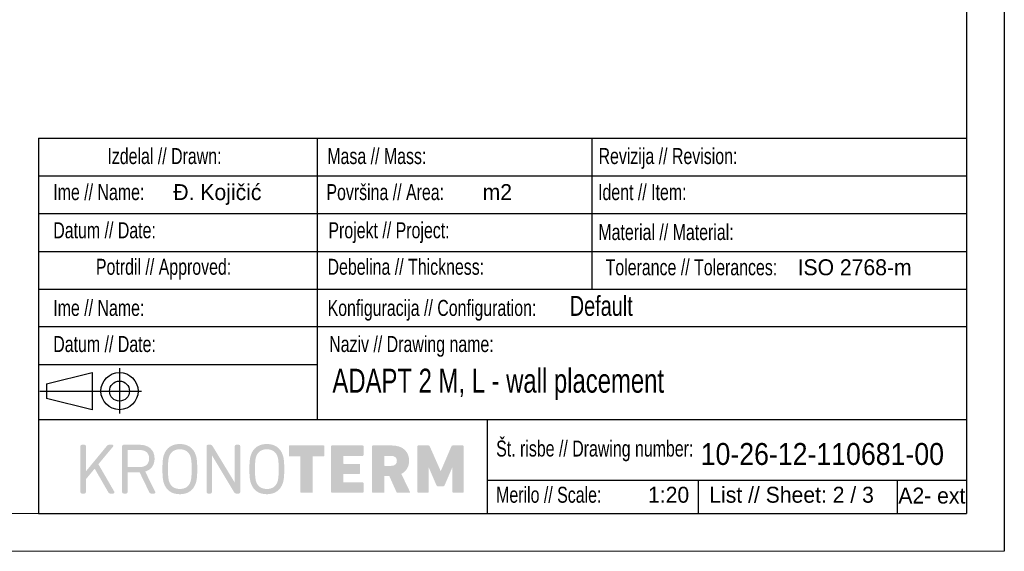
# Model space of a CAD drawing. Header units: millimetres. Extents: x 0 to 39025, y -31299 to 8400.
# Tile 197 of 256: x 15958 to 18568, y -15649 to -14239. Entities that reach past the tile are written whole.
import ezdxf

# ---------------------------------------------------------------- set-up
doc = ezdxf.new("R2010")
doc.units = ezdxf.units.MM
doc.layers.add('FORMAT', color=7, linetype='Continuous')
doc.styles.add('SLDTEXTSTYLE3', font='arial.ttf', dxfattribs={"width": 0.948})
doc.styles.add('SLDTEXTSTYLE4', font='ARIALN.TTF', dxfattribs={"width": 0.87})
doc.styles.add('SLDTEXTSTYLE5', font='ARIALN.TTF', dxfattribs={"width": 0.87, "bigfont": 'bigfont'})

msp = doc.modelspace()

# ---------------------------------------------------------------- hatches: boundary and pattern name
at = {"ltscale": 10}
h = msp.add_hatch(color=0, dxfattribs=at)
h.dxf.hatch_style = 1
edge = h.paths.add_edge_path()
edge.add_spline(control_points=[(16655.2, -15394.4), (16648.8, -15375.1), (16634.1, -15364.8), (16612.9, -15364.8), (16591.5, -15364.8), (16576.8, -15375.1), (16570.4, -15394.4)], knot_values=[0, 0, 0, 0, 1, 1, 1, 2, 2, 2, 2], degree=3, periodic=0)
edge.add_spline(control_points=[(16570.4, -15394.4), (16568.1, -15401.5), (16566.6, -15410.1), (16566.6, -15431.4), (16566.6, -15452.7), (16568.1, -15461.4), (16570.4, -15468.4)], knot_values=[2, 2, 2, 2, 3, 3, 3, 4, 4, 4, 4], degree=3, periodic=0)
edge.add_spline(control_points=[(16570.4, -15468.4), (16576.8, -15487.7), (16591.5, -15498), (16612.9, -15498), (16634.1, -15498), (16648.8, -15487.7), (16655.2, -15468.4)], knot_values=[4, 4, 4, 4, 5, 5, 5, 6, 6, 6, 6], degree=3, periodic=0)
edge.add_spline(control_points=[(16655.2, -15468.4), (16657.5, -15461.4), (16659, -15452.7), (16659, -15431.4), (16659, -15410.1), (16657.5, -15401.5), (16655.2, -15394.4)], knot_values=[6, 6, 6, 6, 7, 7, 7, 8, 8, 8, 8], degree=3, periodic=0)
edge = h.paths.add_edge_path(flags=16)
edge.add_spline(control_points=[(16644.3, -15431.4), (16644.3, -15452.4), (16642.7, -15459.9), (16641.3, -15464.2)], knot_values=[0, 0, 0, 0, 1, 1, 1, 1], degree=3, periodic=0)
edge.add_spline(control_points=[(16641.3, -15464.2), (16636.9, -15477.4), (16627.3, -15484), (16612.9, -15484), (16598.3, -15484), (16588.7, -15477.4), (16584.3, -15464.2)], knot_values=[1, 1, 1, 1, 2, 2, 2, 3, 3, 3, 3], degree=3, periodic=0)
edge.add_spline(control_points=[(16584.3, -15464.2), (16582.9, -15459.9), (16581.3, -15452.4), (16581.3, -15410.4), (16582.9, -15402.9), (16584.3, -15398.6)], knot_values=[3, 3, 3, 3, 4, 4, 5, 5, 5, 5], degree=3, periodic=0)
edge.add_spline(control_points=[(16584.3, -15398.6), (16588.7, -15385.5), (16598.3, -15378.8), (16612.9, -15378.8), (16627.3, -15378.8), (16636.9, -15385.5), (16641.3, -15398.6)], knot_values=[5, 5, 5, 5, 6, 6, 6, 7, 7, 7, 7], degree=3, periodic=0)
edge.add_spline(control_points=[(16641.3, -15398.6), (16642.7, -15402.9), (16644.3, -15410.4), (16644.3, -15431.4)], knot_values=[7, 7, 7, 7, 8, 8, 8, 8], degree=3, periodic=0)
edge = h.paths.add_edge_path()
edge.add_spline(control_points=[(16542.3, -15370.5), (16542.3, -15368.3), (16540.7, -15366.7), (16538.5, -15366.7)], knot_values=[17, 17, 17, 17, 18, 18, 18, 18], degree=3, periodic=0)
edge.add_line((16538.5, -15366.7), (16531.7, -15366.7))
edge.add_spline(control_points=[(16531.7, -15366.7), (16529.5, -15366.7), (16527.9, -15368.3), (16527.9, -15370.5)], knot_values=[1, 1, 1, 1, 2, 2, 2, 2], degree=3, periodic=0)
edge.add_line((16527.9, -15370.5), (16527.9, -15467.5))
edge.add_line((16527.9, -15467.5), (16468.5, -15369.6))
edge.add_spline(control_points=[(16468.5, -15369.6), (16467.5, -15367.7), (16465.9, -15366.7), (16463.6, -15366.7)], knot_values=[4, 4, 4, 4, 5, 5, 5, 5], degree=3, periodic=0)
edge.add_line((16463.6, -15366.7), (16456.8, -15366.7))
edge.add_spline(control_points=[(16456.8, -15366.7), (16454.6, -15366.7), (16452.9, -15368.3), (16452.9, -15370.5)], knot_values=[6, 6, 6, 6, 7, 7, 7, 7], degree=3, periodic=0)
edge.add_line((16452.9, -15370.5), (16452.9, -15492.3))
edge.add_spline(control_points=[(16452.9, -15492.3), (16452.9, -15494.5), (16454.6, -15496.1), (16456.8, -15496.1)], knot_values=[8, 8, 8, 8, 9, 9, 9, 9], degree=3, periodic=0)
edge.add_line((16456.8, -15496.1), (16463.6, -15496.1))
edge.add_spline(control_points=[(16463.6, -15496.1), (16465.8, -15496.1), (16467.4, -15494.5), (16467.4, -15492.3)], knot_values=[10, 10, 10, 10, 11, 11, 11, 11], degree=3, periodic=0)
edge.add_line((16467.4, -15492.3), (16467.4, -15394.9))
edge.add_line((16467.4, -15394.9), (16526.5, -15493.4))
edge.add_spline(control_points=[(16526.5, -15493.4), (16527.6, -15495.2), (16529.3, -15496.1), (16531.3, -15496.1)], knot_values=[13, 13, 13, 13, 14, 14, 14, 14], degree=3, periodic=0)
edge.add_line((16531.3, -15496.1), (16538.5, -15496.1))
edge.add_spline(control_points=[(16538.5, -15496.1), (16540.7, -15496.1), (16542.3, -15494.5), (16542.3, -15492.3)], knot_values=[15, 15, 15, 15, 16, 16, 16, 16], degree=3, periodic=0)
edge.add_line((16542.3, -15492.3), (16542.3, -15370.5))
edge = h.paths.add_edge_path()
edge.add_spline(control_points=[(16382.2, -15364.8), (16360.8, -15364.8), (16346.1, -15375.1), (16339.7, -15394.4)], knot_values=[0, 0, 0, 0, 1, 1, 1, 1], degree=3, periodic=0)
edge.add_spline(control_points=[(16339.7, -15394.4), (16337.4, -15401.5), (16336, -15410.1), (16336, -15431.4), (16336, -15452.7), (16337.4, -15461.4), (16339.7, -15468.4)], knot_values=[1, 1, 1, 1, 2, 2, 2, 3, 3, 3, 3], degree=3, periodic=0)
edge.add_spline(control_points=[(16339.7, -15468.4), (16346.1, -15487.7), (16360.8, -15498), (16382.2, -15498), (16403.5, -15498), (16418.1, -15487.7), (16424.5, -15468.4)], knot_values=[3, 3, 3, 3, 4, 4, 4, 5, 5, 5, 5], degree=3, periodic=0)
edge.add_spline(control_points=[(16424.5, -15468.4), (16426.9, -15461.4), (16428.3, -15452.7), (16428.3, -15431.4), (16428.3, -15410.1), (16426.9, -15401.5), (16424.5, -15394.4)], knot_values=[5, 5, 5, 5, 6, 6, 6, 7, 7, 7, 7], degree=3, periodic=0)
edge.add_spline(control_points=[(16424.5, -15394.4), (16418.1, -15375.1), (16403.5, -15364.8), (16382.2, -15364.8)], knot_values=[7, 7, 7, 7, 8, 8, 8, 8], degree=3, periodic=0)
edge = h.paths.add_edge_path(flags=16)
edge.add_spline(control_points=[(16410.6, -15398.6), (16412, -15402.9), (16413.6, -15410.4), (16413.6, -15431.4)], knot_values=[8, 8, 8, 8, 9, 9, 9, 9], degree=3, periodic=0)
edge.add_spline(control_points=[(16413.6, -15431.4), (16413.6, -15452.4), (16412, -15459.9), (16410.6, -15464.2)], knot_values=[0, 0, 0, 0, 1, 1, 1, 1], degree=3, periodic=0)
edge.add_spline(control_points=[(16410.6, -15464.2), (16406.2, -15477.4), (16396.7, -15484), (16382.2, -15484)], knot_values=[1, 1, 1, 1, 2, 2, 2, 2], degree=3, periodic=0)
edge.add_spline(control_points=[(16382.2, -15484), (16367.7, -15484), (16358.1, -15477.4), (16353.7, -15464.2)], knot_values=[2, 2, 2, 2, 3, 3, 3, 3], degree=3, periodic=0)
edge.add_line((16353.7, -15464.2), (16353.7, -15464.2))
edge.add_spline(control_points=[(16353.7, -15464.2), (16352.2, -15459.9), (16350.6, -15452.4), (16350.6, -15431.4)], knot_values=[4, 4, 4, 4, 5, 5, 5, 5], degree=3, periodic=0)
edge.add_spline(control_points=[(16350.6, -15431.4), (16350.6, -15410.4), (16352.2, -15402.9), (16353.7, -15398.6)], knot_values=[5, 5, 5, 5, 6, 6, 6, 6], degree=3, periodic=0)
edge.add_spline(control_points=[(16353.7, -15398.6), (16358.1, -15385.5), (16367.7, -15378.8), (16382.2, -15378.8)], knot_values=[6, 6, 6, 6, 7, 7, 7, 7], degree=3, periodic=0)
edge.add_spline(control_points=[(16382.2, -15378.8), (16396.7, -15378.8), (16406.2, -15385.5), (16410.6, -15398.6)], knot_values=[7, 7, 7, 7, 8, 8, 8, 8], degree=3, periodic=0)
edge = h.paths.add_edge_path()
edge.add_spline(control_points=[(16316.8, -15494.5), (16317.4, -15493.5), (16317.3, -15492.2), (16316.7, -15491.2)], knot_values=[14, 14, 14, 14, 15, 15, 15, 15], degree=3, periodic=0)
edge.add_line((16316.7, -15491.2), (16290.4, -15437.9))
edge.add_spline(control_points=[(16290.4, -15437.9), (16306.2, -15433.1), (16315.2, -15420.7), (16315.2, -15403.4)], knot_values=[0, 0, 0, 0, 1, 1, 1, 1], degree=3, periodic=0)
edge.add_spline(control_points=[(16315.2, -15403.4), (16315.2, -15380.7), (16299.8, -15366.7), (16275, -15366.7)], knot_values=[1, 1, 1, 1, 2, 2, 2, 2], degree=3, periodic=0)
edge.add_line((16275, -15366.7), (16233, -15366.7))
edge.add_spline(control_points=[(16233, -15366.7), (16230.7, -15366.7), (16229.1, -15368.3), (16229.1, -15370.5)], knot_values=[3, 3, 3, 3, 4, 4, 4, 4], degree=3, periodic=0)
edge.add_line((16229.1, -15370.5), (16229.1, -15492.3))
edge.add_spline(control_points=[(16229.1, -15492.3), (16229.1, -15494.5), (16230.7, -15496.1), (16233, -15496.1)], knot_values=[5, 5, 5, 5, 6, 6, 6, 6], degree=3, periodic=0)
edge.add_line((16233, -15496.1), (16239.8, -15496.1))
edge.add_spline(control_points=[(16239.8, -15496.1), (16242, -15496.1), (16243.6, -15494.5), (16243.6, -15492.3)], knot_values=[7, 7, 7, 7, 8, 8, 8, 8], degree=3, periodic=0)
edge.add_line((16243.6, -15492.3), (16243.6, -15440))
edge.add_line((16243.6, -15440), (16275.6, -15440))
edge.add_line((16275.6, -15440), (16301.4, -15493.3))
edge.add_spline(control_points=[(16301.4, -15493.3), (16302, -15494.6), (16303, -15496.1), (16305.5, -15496.1)], knot_values=[11, 11, 11, 11, 12, 12, 12, 12], degree=3, periodic=0)
edge.add_line((16305.5, -15496.1), (16314, -15496.1))
edge.add_spline(control_points=[(16314, -15496.1), (16315.2, -15496.1), (16316.3, -15495.5), (16316.8, -15494.5)], knot_values=[13, 13, 13, 13, 14, 14, 14, 14], degree=3, periodic=0)
edge = h.paths.add_edge_path(flags=16)
edge.add_spline(control_points=[(16300.7, -15403.4), (16300.7, -15418), (16291.5, -15426.1), (16274.8, -15426.1)], knot_values=[2, 2, 2, 2, 3, 3, 3, 3], degree=3, periodic=0)
edge.add_line((16274.8, -15426.1), (16243.6, -15426.1))
edge.add_line((16243.6, -15426.1), (16243.6, -15380.6))
edge.add_line((16243.6, -15380.6), (16274.8, -15380.6))
edge.add_spline(control_points=[(16274.8, -15380.6), (16291.5, -15380.6), (16300.7, -15388.7), (16300.7, -15403.4)], knot_values=[1, 1, 1, 1, 2, 2, 2, 2], degree=3, periodic=0)
edge = h.paths.add_edge_path()
edge.add_spline(control_points=[(16208.5, -15494.5), (16209.1, -15493.5), (16209, -15492.2), (16208.3, -15491.1)], knot_values=[20, 20, 20, 20, 21, 21, 21, 21], degree=3, periodic=0)
edge.add_line((16208.3, -15491.1), (16166.2, -15418.3))
edge.add_line((16166.2, -15418.3), (16204.8, -15372.1))
edge.add_spline(control_points=[(16204.8, -15372.1), (16205.8, -15371.1), (16206.1, -15369.8), (16205.7, -15368.6)], knot_values=[1, 1, 1, 1, 2, 2, 2, 2], degree=3, periodic=0)
edge.add_spline(control_points=[(16205.7, -15368.6), (16205.2, -15367.4), (16204, -15366.7), (16202.7, -15366.7)], knot_values=[2, 2, 2, 2, 3, 3, 3, 3], degree=3, periodic=0)
edge.add_line((16202.7, -15366.7), (16194, -15366.7))
edge.add_spline(control_points=[(16194, -15366.7), (16191.9, -15366.7), (16190.7, -15367.8), (16189.4, -15369.1)], knot_values=[4, 4, 4, 4, 5, 5, 5, 5], degree=3, periodic=0)
edge.add_line((16189.4, -15369.1), (16133.1, -15437.3))
edge.add_line((16133.1, -15437.3), (16133.1, -15370.5))
edge.add_spline(control_points=[(16133.1, -15370.5), (16133.1, -15368.3), (16131.5, -15366.7), (16129.3, -15366.7)], knot_values=[7, 7, 7, 7, 8, 8, 8, 8], degree=3, periodic=0)
edge.add_line((16129.3, -15366.7), (16122.4, -15366.7))
edge.add_spline(control_points=[(16122.4, -15366.7), (16120.2, -15366.7), (16118.6, -15368.3), (16118.6, -15370.5)], knot_values=[9, 9, 9, 9, 10, 10, 10, 10], degree=3, periodic=0)
edge.add_line((16118.6, -15370.5), (16118.6, -15492.3))
edge.add_spline(control_points=[(16118.6, -15492.3), (16118.6, -15494.5), (16120.2, -15496.1), (16122.4, -15496.1)], knot_values=[11, 11, 11, 11, 12, 12, 12, 12], degree=3, periodic=0)
edge.add_line((16122.4, -15496.1), (16129.3, -15496.1))
edge.add_spline(control_points=[(16129.3, -15496.1), (16131.5, -15496.1), (16133.1, -15494.5), (16133.1, -15492.3)], knot_values=[13, 13, 13, 13, 14, 14, 14, 14], degree=3, periodic=0)
edge.add_line((16133.1, -15492.3), (16133.1, -15458))
edge.add_line((16133.1, -15458), (16156.4, -15430.1))
edge.add_line((16156.4, -15430.1), (16192.9, -15493.6))
edge.add_spline(control_points=[(16192.9, -15493.6), (16193.7, -15494.8), (16194.9, -15496.1), (16197.3, -15496.1)], knot_values=[17, 17, 17, 17, 18, 18, 18, 18], degree=3, periodic=0)
edge.add_line((16197.3, -15496.1), (16205.7, -15496.1))
edge.add_spline(control_points=[(16205.7, -15496.1), (16206.9, -15496.1), (16208, -15495.5), (16208.5, -15494.5)], knot_values=[19, 19, 19, 19, 20, 20, 20, 20], degree=3, periodic=0)
edge = h.paths.add_edge_path()
edge.add_spline(control_points=[(17134.4, -15370.5), (17134.4, -15369.4), (17133.6, -15368.7), (17132.5, -15368.7)], knot_values=[25, 25, 25, 25, 26, 26, 26, 26], degree=3, periodic=0)
edge.add_line((17132.5, -15368.7), (17105.6, -15368.7))
edge.add_spline(control_points=[(17105.6, -15368.7), (17104.3, -15368.7), (17103, -15369), (17102.4, -15370.5)], knot_values=[1, 1, 1, 1, 2, 2, 2, 2], degree=3, periodic=0)
edge.add_line((17102.4, -15370.5), (17074.2, -15436))
edge.add_line((17074.2, -15436), (17073.5, -15436))
edge.add_line((17073.5, -15436), (17044.5, -15370.5))
edge.add_spline(control_points=[(17044.5, -15370.5), (17044, -15369), (17042.7, -15368.7), (17041.4, -15368.7)], knot_values=[5, 5, 5, 5, 6, 6, 6, 6], degree=3, periodic=0)
edge.add_line((17041.4, -15368.7), (17014.1, -15368.7))
edge.add_spline(control_points=[(17014.1, -15368.7), (17013, -15368.7), (17012.2, -15369.4), (17012.2, -15370.5)], knot_values=[7, 7, 7, 7, 8, 8, 8, 8], degree=3, periodic=0)
edge.add_line((17012.2, -15370.5), (17012.2, -15492.3))
edge.add_spline(control_points=[(17012.2, -15492.3), (17012.2, -15493.4), (17013, -15494.1), (17014.1, -15494.1)], knot_values=[9, 9, 9, 9, 10, 10, 10, 10], degree=3, periodic=0)
edge.add_line((17014.1, -15494.1), (17039.7, -15494.1))
edge.add_spline(control_points=[(17039.7, -15494.1), (17040.8, -15494.1), (17041.6, -15493.4), (17041.6, -15492.3)], knot_values=[11, 11, 11, 11, 12, 12, 12, 12], degree=3, periodic=0)
edge.add_line((17041.6, -15492.3), (17041.6, -15427.7))
edge.add_line((17041.6, -15427.7), (17042.5, -15427.7))
edge.add_line((17042.5, -15427.7), (17062.6, -15474.6))
edge.add_spline(control_points=[(17062.6, -15474.6), (17063.7, -15476.4), (17065, -15477), (17066.1, -15477)], knot_values=[15, 15, 15, 15, 16, 16, 16, 16], degree=3, periodic=0)
edge.add_line((17066.1, -15477), (17080.5, -15477))
edge.add_spline(control_points=[(17080.5, -15477), (17081.6, -15477), (17083.1, -15476.4), (17084, -15474.6)], knot_values=[17, 17, 17, 17, 18, 18, 18, 18], degree=3, periodic=0)
edge.add_line((17084, -15474.6), (17104.1, -15427.7))
edge.add_line((17104.1, -15427.7), (17105, -15427.7))
edge.add_line((17105, -15427.7), (17105, -15492.3))
edge.add_spline(control_points=[(17105, -15492.3), (17105, -15493.4), (17105.8, -15494.1), (17106.9, -15494.1)], knot_values=[21, 21, 21, 21, 22, 22, 22, 22], degree=3, periodic=0)
edge.add_line((17106.9, -15494.1), (17132.5, -15494.1))
edge.add_spline(control_points=[(17132.5, -15494.1), (17133.6, -15494.1), (17134.4, -15493.4), (17134.4, -15492.3)], knot_values=[23, 23, 23, 23, 24, 24, 24, 24], degree=3, periodic=0)
edge.add_line((17134.4, -15492.3), (17134.4, -15370.5))
edge = h.paths.add_edge_path()
edge.add_spline(control_points=[(16991.1, -15494.1), (16992.4, -15494.1), (16993, -15493), (16992.4, -15491.9)], knot_values=[14, 14, 14, 14, 15, 15, 15, 15], degree=3, periodic=0)
edge.add_line((16992.4, -15491.9), (16969.4, -15444.1))
edge.add_spline(control_points=[(16969.4, -15444.1), (16982.7, -15437.5), (16990, -15424.8), (16990, -15409.1)], knot_values=[0, 0, 0, 0, 1, 1, 1, 1], degree=3, periodic=0)
edge.add_spline(control_points=[(16990, -15409.1), (16990, -15385.5), (16973.6, -15368.7), (16944.8, -15368.7)], knot_values=[1, 1, 1, 1, 2, 2, 2, 2], degree=3, periodic=0)
edge.add_line((16944.8, -15368.7), (16893.7, -15368.7))
edge.add_spline(control_points=[(16893.7, -15368.7), (16892.6, -15368.7), (16891.9, -15369.4), (16891.9, -15370.5)], knot_values=[3, 3, 3, 3, 4, 4, 4, 4], degree=3, periodic=0)
edge.add_line((16891.9, -15370.5), (16891.9, -15492.3))
edge.add_spline(control_points=[(16891.9, -15492.3), (16891.9, -15493.4), (16892.6, -15494.1), (16893.7, -15494.1)], knot_values=[5, 5, 5, 5, 6, 6, 6, 6], degree=3, periodic=0)
edge.add_line((16893.7, -15494.1), (16922.5, -15494.1))
edge.add_spline(control_points=[(16922.5, -15494.1), (16923.6, -15494.1), (16924.3, -15493.4), (16924.3, -15492.3)], knot_values=[7, 7, 7, 7, 8, 8, 8, 8], degree=3, periodic=0)
edge.add_line((16924.3, -15492.3), (16924.3, -15450.6))
edge.add_spline(control_points=[(16924.3, -15450.6), (16924.3, -15449.9), (16924.7, -15449.5), (16925.5, -15449.5)], knot_values=[9, 9, 9, 9, 10, 10, 10, 10], degree=3, periodic=0)
edge.add_line((16925.5, -15449.5), (16937.4, -15449.5))
edge.add_line((16937.4, -15449.5), (16956.5, -15492.3))
edge.add_spline(control_points=[(16956.5, -15492.3), (16957, -15493.6), (16957.6, -15494.1), (16959.2, -15494.1)], knot_values=[12, 12, 12, 12, 13, 13, 13, 13], degree=3, periodic=0)
edge.add_line((16959.2, -15494.1), (16991.1, -15494.1))
edge = h.paths.add_edge_path(flags=16)
edge.add_spline(control_points=[(16957.6, -15409.5), (16957.6, -15417.6), (16952, -15422.7), (16942.8, -15422.7)], knot_values=[6, 6, 6, 6, 7, 7, 7, 7], degree=3, periodic=0)
edge.add_line((16942.8, -15422.7), (16925.5, -15422.7))
edge.add_spline(control_points=[(16925.5, -15422.7), (16924.7, -15422.7), (16924.3, -15422.4), (16924.3, -15421.6)], knot_values=[1, 1, 1, 1, 2, 2, 2, 2], degree=3, periodic=0)
edge.add_line((16924.3, -15421.6), (16924.3, -15397.3))
edge.add_spline(control_points=[(16924.3, -15397.3), (16924.3, -15396.5), (16924.7, -15396.2), (16925.5, -15396.2)], knot_values=[3, 3, 3, 3, 4, 4, 4, 4], degree=3, periodic=0)
edge.add_line((16925.5, -15396.2), (16942.8, -15396.2))
edge.add_spline(control_points=[(16942.8, -15396.2), (16952, -15396.2), (16957.6, -15401.3), (16957.6, -15409.5)], knot_values=[5, 5, 5, 5, 6, 6, 6, 6], degree=3, periodic=0)
edge = h.paths.add_edge_path()
edge.add_spline(control_points=[(16869.1, -15370.5), (16869.1, -15369.4), (16868.3, -15368.7), (16867.2, -15368.7)], knot_values=[23, 23, 23, 23, 24, 24, 24, 24], degree=3, periodic=0)
edge.add_line((16867.2, -15368.7), (16785.1, -15368.7))
edge.add_spline(control_points=[(16785.1, -15368.7), (16784, -15368.7), (16783.3, -15369.4), (16783.3, -15370.5)], knot_values=[1, 1, 1, 1, 2, 2, 2, 2], degree=3, periodic=0)
edge.add_line((16783.3, -15370.5), (16783.3, -15492.3))
edge.add_spline(control_points=[(16783.3, -15492.3), (16783.3, -15493.4), (16784, -15494.1), (16785.1, -15494.1)], knot_values=[3, 3, 3, 3, 4, 4, 4, 4], degree=3, periodic=0)
edge.add_line((16785.1, -15494.1), (16867.2, -15494.1))
edge.add_spline(control_points=[(16867.2, -15494.1), (16868.3, -15494.1), (16869.1, -15493.4), (16869.1, -15492.3)], knot_values=[5, 5, 5, 5, 6, 6, 6, 6], degree=3, periodic=0)
edge.add_line((16869.1, -15492.3), (16869.1, -15468.5))
edge.add_spline(control_points=[(16869.1, -15468.5), (16869.1, -15467.4), (16868.3, -15466.7), (16867.2, -15466.7)], knot_values=[7, 7, 7, 7, 8, 8, 8, 8], degree=3, periodic=0)
edge.add_line((16867.2, -15466.7), (16816.9, -15466.7))
edge.add_spline(control_points=[(16816.9, -15466.7), (16816.1, -15466.7), (16815.7, -15466.3), (16815.7, -15465.5)], knot_values=[9, 9, 9, 9, 10, 10, 10, 10], degree=3, periodic=0)
edge.add_line((16815.7, -15465.5), (16815.7, -15445.4))
edge.add_spline(control_points=[(16815.7, -15445.4), (16815.7, -15444.7), (16816.1, -15444.3), (16816.9, -15444.3)], knot_values=[11, 11, 11, 11, 12, 12, 12, 12], degree=3, periodic=0)
edge.add_line((16816.9, -15444.3), (16858.2, -15444.3))
edge.add_spline(control_points=[(16858.2, -15444.3), (16859.3, -15444.3), (16860, -15443.6), (16860, -15442.5)], knot_values=[13, 13, 13, 13, 14, 14, 14, 14], degree=3, periodic=0)
edge.add_line((16860, -15442.5), (16860, -15419.2))
edge.add_spline(control_points=[(16860, -15419.2), (16860, -15418.1), (16859.3, -15417.4), (16858.2, -15417.4)], knot_values=[15, 15, 15, 15, 16, 16, 16, 16], degree=3, periodic=0)
edge.add_line((16858.2, -15417.4), (16816.9, -15417.4))
edge.add_spline(control_points=[(16816.9, -15417.4), (16816.1, -15417.4), (16815.7, -15417), (16815.7, -15416.3)], knot_values=[17, 17, 17, 17, 18, 18, 18, 18], degree=3, periodic=0)
edge.add_line((16815.7, -15416.3), (16815.7, -15397.3))
edge.add_spline(control_points=[(16815.7, -15397.3), (16815.7, -15396.5), (16816.1, -15396.2), (16816.9, -15396.2)], knot_values=[19, 19, 19, 19, 20, 20, 20, 20], degree=3, periodic=0)
edge.add_line((16816.9, -15396.2), (16867.2, -15396.2))
edge.add_spline(control_points=[(16867.2, -15396.2), (16868.3, -15396.2), (16869.1, -15395.4), (16869.1, -15394.3)], knot_values=[21, 21, 21, 21, 22, 22, 22, 22], degree=3, periodic=0)
edge.add_line((16869.1, -15394.3), (16869.1, -15370.5))
edge = h.paths.add_edge_path()
edge.add_spline(control_points=[(16734.8, -15397.6), (16734.9, -15397.5), (16735.1, -15397.5), (16735.5, -15397.5)], knot_values=[30, 30, 30, 30, 31, 31, 31, 31], degree=3, periodic=0)
edge.add_line((16735.5, -15397.5), (16763.3, -15397.5))
edge.add_line((16763.3, -15397.5), (16763.7, -15397.5))
edge.add_spline(control_points=[(16763.7, -15397.5), (16764, -15397.5), (16764.4, -15397.3), (16764.6, -15397.1)], knot_values=[0, 0, 0, 0, 1, 1, 1, 1], degree=3, periodic=0)
edge.add_spline(control_points=[(16764.6, -15397.1), (16764.9, -15396.7), (16765.1, -15396.2), (16765.1, -15395.6)], knot_values=[1, 1, 1, 1, 2, 2, 2, 2], degree=3, periodic=0)
edge.add_line((16765.1, -15395.6), (16765.1, -15370.5))
edge.add_spline(control_points=[(16765.1, -15370.5), (16765.1, -15370.1), (16764.9, -15369.8), (16764.8, -15369.6)], knot_values=[3, 3, 3, 3, 4, 4, 4, 4], degree=3, periodic=0)
edge.add_spline(control_points=[(16764.8, -15369.6), (16764.8, -15369.4), (16764.6, -15369.2)], knot_values=[4, 4, 4, 5, 5, 5], degree=2, periodic=0)
edge.add_spline(control_points=[(16764.6, -15369.2), (16764.2, -15368.9), (16763.8, -15368.7), (16763.3, -15368.7)], knot_values=[5, 5, 5, 5, 6, 6, 6, 6], degree=3, periodic=0)
edge.add_line((16763.3, -15368.7), (16673, -15368.7))
edge.add_line((16673, -15368.7), (16672.5, -15368.7))
edge.add_spline(control_points=[(16672.5, -15368.7), (16671.7, -15368.9), (16671.2, -15369.6), (16671.2, -15370.5)], knot_values=[8, 8, 8, 8, 9, 9, 9, 9], degree=3, periodic=0)
edge.add_line((16671.2, -15370.5), (16671.2, -15395.6))
edge.add_spline(control_points=[(16671.2, -15395.6), (16671.2, -15396), (16671.2, -15396.4), (16671.4, -15396.7)], knot_values=[10, 10, 10, 10, 11, 11, 11, 11], degree=3, periodic=0)
edge.add_spline(control_points=[(16671.4, -15396.7), (16671.5, -15396.7), (16671.5, -15396.9)], knot_values=[11, 11, 11, 12, 12, 12], degree=2, periodic=0)
edge.add_line((16671.5, -15396.9), (16671.7, -15397.1))
edge.add_spline(control_points=[(16671.7, -15397.1), (16671.9, -15397.3), (16672.1, -15397.5), (16672.5, -15397.5)], knot_values=[13, 13, 13, 13, 14, 14, 14, 14], degree=3, periodic=0)
edge.add_line((16672.5, -15397.5), (16673, -15397.5))
edge.add_line((16673, -15397.5), (16700.8, -15397.5))
edge.add_line((16700.8, -15397.5), (16701, -15397.5))
edge.add_spline(control_points=[(16701, -15397.5), (16701.5, -15397.6), (16701.9, -15398), (16701.9, -15398.6)], knot_values=[17, 17, 17, 17, 18, 18, 18, 18], degree=3, periodic=0)
edge.add_line((16701.9, -15398.6), (16701.9, -15492.3))
edge.add_line((16701.9, -15492.3), (16701.9, -15492.9))
edge.add_spline(control_points=[(16701.9, -15492.9), (16701.9, -15493.2), (16702.1, -15493.4), (16702.3, -15493.6)], knot_values=[20, 20, 20, 20, 21, 21, 21, 21], degree=3, periodic=0)
edge.add_spline(control_points=[(16702.3, -15493.6), (16702.7, -15494), (16702.8, -15494.1), (16703.2, -15494.1)], knot_values=[21, 21, 21, 21, 22, 22, 22, 22], degree=3, periodic=0)
edge.add_line((16703.2, -15494.1), (16703.8, -15494.1))
edge.add_line((16703.8, -15494.1), (16732.5, -15494.1))
edge.add_spline(control_points=[(16732.5, -15494.1), (16732.9, -15494.1), (16733.3, -15494.1), (16733.5, -15494)], knot_values=[24, 24, 24, 24, 25, 25, 25, 25], degree=3, periodic=0)
edge.add_spline(control_points=[(16733.5, -15494), (16734, -15493.6), (16734.2, -15493.4), (16734.4, -15492.9)], knot_values=[25, 25, 25, 25, 26, 26, 26, 26], degree=3, periodic=0)
edge.add_line((16734.4, -15492.9), (16734.4, -15492.3))
edge.add_line((16734.4, -15492.3), (16734.4, -15398.6))
edge.add_line((16734.4, -15398.6), (16734.4, -15398))
edge.add_spline(control_points=[(16734.4, -15398), (16734.6, -15397.8), (16734.6, -15397.6), (16734.8, -15397.6)], knot_values=[29, 29, 29, 29, 30, 30, 30, 30], degree=3, periodic=0)

# ---------------------------------------------------------------- linework, layer by layer
at = {"layer": 'FORMAT', "ltscale": 27}
for p, q in [((18568, -7249.4), (18568, -15649.4)), ((18468, -7349.4), (18468, -15549.4))]:
    msp.add_line(p, q, dxfattribs=at)
at = {"layer": 'FORMAT', "lineweight": 25}
for q in [(16007.3, -15549.4), (18468.2, -14553.7)]:
    msp.add_line((16007.3, -14553.7), q, dxfattribs=at)
at = {"layer": 'FORMAT'}
for p, q in [((16747.2, -15300.1), (16747.2, -14553.7)), ((17474.8, -14553.7), (17474.8, -14953.7)), ((16007.3, -14653.7), (18468, -14653.7)), ((16007.3, -14753.7), (18468, -14753.7)), ((16007.3, -14853.7), (18468, -14853.7)), ((16007.3, -14953.7), (18468, -14953.7)), ((18468, -15053.7), (16007.3, -15053.7)), ((16007.3, -15153.7), (16747.2, -15153.7)), ((16222.2, -15163.5), (16222.2, -15283.7)), ((16028.7, -15204.9), (16149.6, -15175.1)), ((16149.6, -15175.1), (16149.6, -15273.7)), ((16028.7, -15204.9), (16028.7, -15244)), ((16011.2, -15224.4), (16280.6, -15224.4)), ((16149.6, -15273.7), (16028.7, -15244)), ((16007.3, -15300.1), (18468, -15300.1)), ((17196.9, -15300.1), (17196.9, -15549.4)), ((17196.9, -15460.3), (18468.1, -15460.3)), ((17756.6, -15460.3), (17756.6, -15549.4)), ((18283.6, -15460.3), (18283.6, -15549.4))]:
    msp.add_line(p, q, dxfattribs=at)
at = {"layer": 'FORMAT', "color": 7, "linetype": 'Continuous', "lineweight": 18, "ltscale": 27}
for p, q in [((500, -15549.4), (18468, -15549.4)), ((0, -15649.4), (18568, -15649.4))]:
    msp.add_line(p, q, dxfattribs=at)
at = {"layer": 'FORMAT', "linetype": 'Continuous', "lineweight": 25}
msp.add_line((16007.3, -15549.4), (18468, -15549.4), dxfattribs=at)
at = {"layer": 'FORMAT'}
for radius in [49.3, 26.5]:
    msp.add_circle((16222.2, -15224.4), radius, dxfattribs=at)

# ---------------------------------------------------------------- texts
at = {"layer": 'FORMAT', "attachment_point": 1}
for s, insert, char_height, style in [('Izdelal // Drawn:', (16190.1, -14579.8), 42.333, 'SLDTEXTSTYLE4'), ('Masa // Mass:', (16773.1, -14579.8), 42.333, 'SLDTEXTSTYLE4'), ('Revizija // Revision:', (17492.3, -14579.8), 42.333, 'SLDTEXTSTYLE4'), ('Đ. Kojičić', (16364.9, -14675.4), 42.33, 'SLDTEXTSTYLE3'), ('Površina // Area:', (16770.8, -14675.4), 42.333, 'SLDTEXTSTYLE5'), ('Ime // Name:', (16046.6, -14675.4), 42.333, 'SLDTEXTSTYLE4'), (' m2', (17169.4, -14675.4), 42.33, 'SLDTEXTSTYLE3'), ('Ident // Item:', (17490.9, -14675.4), 42.333, 'SLDTEXTSTYLE4'), ('Datum // Date:', (16046.6, -14776.7), 42.333, 'SLDTEXTSTYLE4'), ('Projekt // Project:', (16776.1, -14776.7), 42.333, 'SLDTEXTSTYLE4'), ('Material // Material:', (17491.8, -14781.4), 42.333, 'SLDTEXTSTYLE4'), ('Potrdil // Approved:', (16159.6, -14873.5), 42.333, 'SLDTEXTSTYLE4'), ('Debelina // Thickness:', (16773.8, -14873.5), 42.333, 'SLDTEXTSTYLE4'), ('Tolerance // Tolerances:', (17511, -14874.8), 42.333, 'SLDTEXTSTYLE4'), ('ISO 2768-m', (18020, -14874.8), 42.33, 'SLDTEXTSTYLE3'), ('Ime // Name:', (16046.6, -14982.6), 42.333, 'SLDTEXTSTYLE4'), ('Konfiguracija // Configuration:', (16773.9, -14982.6), 42.333, 'SLDTEXTSTYLE4'), ('Default', (17415.9, -14971.9), 52.92, 'SLDTEXTSTYLE4'), ('Datum // Date:', (16046.6, -15078.4), 42.333, 'SLDTEXTSTYLE4'), ('Naziv // Drawing name:', (16778.2, -15078.4), 42.333, 'SLDTEXTSTYLE4'), ('ADAPT 2 M, L - wall placement', (16786.7, -15165.1), 63.5, 'SLDTEXTSTYLE4'), ('Št. risbe // Drawing number:', (17220.8, -15355.6), 42.333, 'SLDTEXTSTYLE5'), ('{\\fArial|b0|i0|c238|p34;\\H0.91667x;10-26-12-110681-00}', (17763.1, -15362.1), 63.5, 'SLDTEXTSTYLE4'), ('Merilo // Scale:', (17220.8, -15478.2), 42.333, 'SLDTEXTSTYLE4'), ('1:20', (17623.5, -15478.2), 42.33, 'SLDTEXTSTYLE3'), ('List // Sheet: 2 / 3', (17785.9, -15478.2), 42.333, 'SLDTEXTSTYLE3'), ('A2- ext', (18287.1, -15480.4), 42.33, 'SLDTEXTSTYLE3')]:
    msp.add_mtext(s, dxfattribs=dict(at, insert=insert, char_height=char_height, style=style))

doc.saveas('drawing.dxf')
